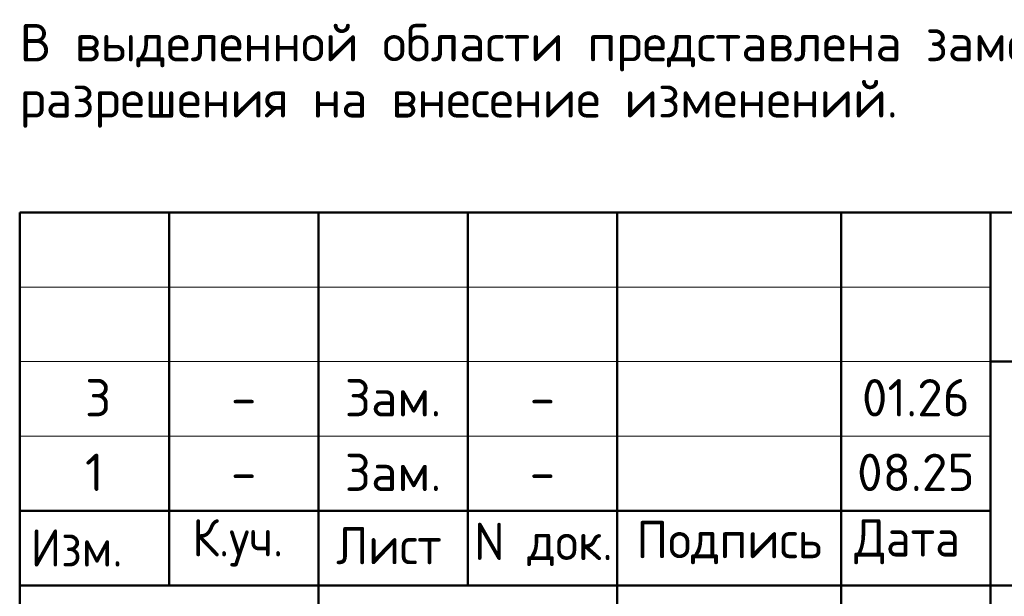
# Model space of a CAD drawing. Header units: millimetres. Extents: x 0 to 42000, y 0 to 29700.
# Tile 4 of 7: x 23000 to 29593, y 3428 to 7291. Entities that reach past the tile are written whole.
import ezdxf

# ---------------------------------------------------------------- set-up
doc = ezdxf.new("R2010")
doc.units = ezdxf.units.MM
doc.layers.add('Standard', color=7, linetype='Continuous', lineweight=25)
doc.styles.add('ISOCPEUR', font='txt')

msp = doc.modelspace()

# ---------------------------------------------------------------- linework, layer by layer
at = {"layer": 'Standard', "color": 7, "linetype": 'Continuous', "lineweight": 50, "transparency": 33554687}
for p, q in [((23000, 500), (23000, 6000)), ((23000, 6000), (41500, 6000)), ((24000, 3500), (24000, 6000)), ((25000, 500), (25000, 6000)), ((26000, 3500), (26000, 6000)), ((27000, 500), (27000, 6000)), ((28500, 500), (28500, 6000)), ((29500, 500), (29500, 6000)), ((29500, 5000), (41500, 5000)), ((23000, 4000), (29500, 4000)), ((23000, 4000), (29500, 4000)), ((23000, 3500), (29500, 3500)), ((23000, 3500), (29500, 3500)), ((29500, 3500), (41500, 3500))]:
    msp.add_line(p, q, dxfattribs=at)
at = {"layer": 'Standard', "color": 7, "linetype": 'Continuous', "lineweight": 13, "transparency": 33554687}
for p, q in [((23000, 5500), (29500, 5500)), ((23000, 5000), (29500, 5000)), ((23000, 4500), (29500, 4500))]:
    msp.add_line(p, q, dxfattribs=at)
msp.add_lwpolyline([(41500, 500), (23000, 500), (23000, 6000), (41500, 6000), (41500, 500)], dxfattribs=at)
at = {"layer": 'Standard', "color": 7, "linetype": 'Continuous', "lineweight": 25, "transparency": 33554687}
msp.add_lwpolyline([(41500, 6000), (23000, 6000), (23000, 500), (41500, 500), (41500, 6000)], dxfattribs=at)

# ---------------------------------------------------------------- texts
at = {"layer": 'Standard', "color": 240, "linetype": 'Continuous', "lineweight": 13, "transparency": 33554687, "insert": (23000, 7262), "char_height": 250, "width": 17066.875, "attachment_point": 1, "line_spacing_factor": 0.903614}
msp.add_mtext('\\A1;{\\fISOCPEUR|i0|b0;\\H250.000000;\\W1.000000;\\C240;В выделенной области представлена замененная (актуальная) версия. Содержание изменения см. в листе}\\P{\\fISOCPEUR|i0|b0;\\H250.000000;\\W1.000000;\\C240;разрешения на внесение изменений.}\\P', dxfattribs=at)
at = {"layer": 'Standard', "color": 7, "linetype": 'Continuous', "lineweight": 13, "transparency": 33554687, "char_height": 250, "style": 'ISOCPEUR'}
for s, insert, width, attachment_point in [('\\A1;{\\fISOCPEUR|i0|b0;\\H250.000000;\\W1.000000;\\C7;3}\\P', (23437.5, 4758.3), 272.222, 4), ('\\A1;{\\fISOCPEUR|i0|b0;\\H250.000000;\\W1.000000;\\C7;Зам.}\\P', (25500, 4758.3), 778.728, 5), ('\\A1;{\\fISOCPEUR|i0|b0;\\H250.000000;\\W1.000000;\\C7;01.26}\\P', (29000, 4758.3), 834.848, 5), ('\\A1;{\\fISOCPEUR|i0|b0;\\H250.000000;\\W1.000000;\\C7;-}\\P', (24500, 4758.3), 272.222, 5), ('\\A1;{\\fISOCPEUR|i0|b0;\\H250.000000;\\W1.000000;\\C7;-}\\P', (26500, 4758.3), 272.222, 5), ('\\A1;{\\fISOCPEUR|i0|b0;\\H250.000000;\\W1.000000;\\C7;1}\\P', (23500, 4258.3), 194.444, 5), ('\\A1;{\\fISOCPEUR|i0|b0;\\H250.000000;\\W1.000000;\\C7;Зам.}\\P', (25500, 4258.3), 778.728, 5), ('\\A1;{\\fISOCPEUR|i0|b0;\\H250.000000;\\W1.000000;\\C7;08.25}\\P', (29000, 4258.3), 892.424, 5), ('\\A1;{\\fISOCPEUR|i0|b0;\\H250.000000;\\W1.000000;\\C7;-}\\P', (24500, 4258.3), 272.222, 5), ('\\A1;{\\fISOCPEUR|i0|b0;\\H250.000000;\\W1.000000;\\C7;-}\\P', (26500, 4258.3), 272.222, 5)]:
    msp.add_mtext(s, dxfattribs=dict(at, insert=insert, width=width, attachment_point=attachment_point))
at = {"layer": 'Standard', "color": 7, "linetype": 'Continuous', "lineweight": 25, "transparency": 33554687, "char_height": 250, "attachment_point": 7, "style": 'ISOCPEUR'}
for s, insert, width in [('\\W0.94;Лист', (25119.1, 3642.8), 866.926), ('\\W0.96;Подпись', (27129.4, 3642.8), 1344.28), ('\\W0.94;Дата', (28587.7, 3642.8), 967.736), ('\\W0.93;Изм.', (23074, 3627.5), 752.883), ('\\W0.93;К.уч.', (24156, 3627.5), 816.012), ('\\W0.95;N док.', (26042.5, 3630.6), 1068.125)]:
    msp.add_mtext(s, dxfattribs=dict(at, insert=insert, width=width))

doc.saveas('drawing.dxf')
